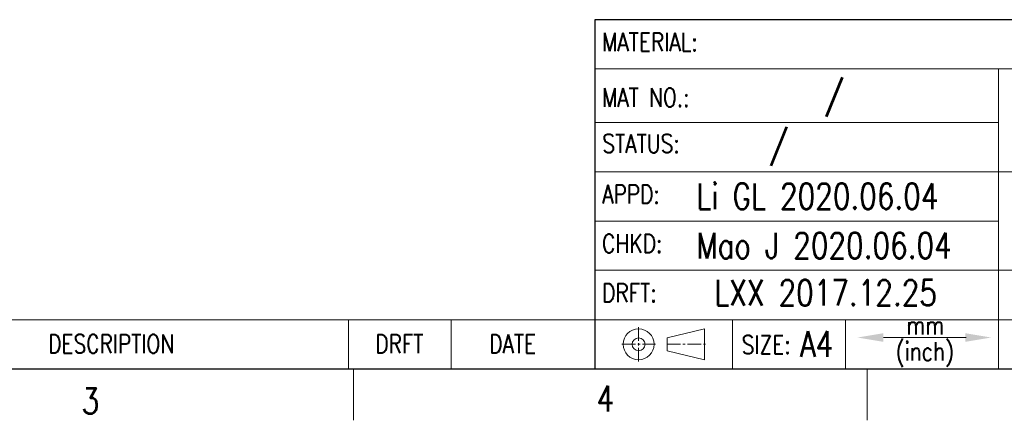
# Model space of a CAD drawing. Header units: inches. Extents: x 3728 to 5725, y -2497 to -825.
# Tile 4 of 256: x 5544 to 5640, y -2497 to -2458. Entities that reach past the tile are written whole.
import ezdxf
from ezdxf.enums import TextEntityAlignment as Align

# ---------------------------------------------------------------- set-up
doc = ezdxf.new("R2010")
doc.units = ezdxf.units.IN
doc.header["$MEASUREMENT"] = 0
doc.linetypes.add('CENTER2', pattern=[28.575, 19.05, -3.175, 3.175, -3.175])
doc.layers.get('0').update_dxf_attribs({"lineweight": 30})
for name, color, linetype, lineweight in [('TEXT', 6, 'Continuous', 13), ('尺寸线', 3, 'Continuous', 13), ('注解', 3, 'Continuous', 13), ('轮廓线', 7, 'Continuous', 30)]:
    doc.layers.add(name, color=color, linetype=linetype, lineweight=lineweight)
doc.styles.add('Romans-高1.8', font='romans.shx', dxfattribs={"width": 0.8, "height": 1.8})
doc.styles.add('romans-高2.5', font='romans.shx', dxfattribs={"width": 0.8, "height": 2.5})
doc.styles.add('romans-高3.5', font='romans.shx', dxfattribs={"width": 0.8, "height": 3.5})
doc.styles.add('宋体-高2.5', font='txt', dxfattribs={"width": 0.8, "height": 2.5})

# ---------------------------------------------------------------- blocks, each defined once
blk = doc.blocks.new('FOR-1754 Rev.1.1-A4客户图')
at = {"layer": 'TEXT'}
for p, q in [((-112.952, 3.025), (-109.343, 3.902)), ((-109.343, 0.893), (-109.343, 3.902)), ((-112.952, 1.77), (-112.952, 3.025)), ((-112.952, 1.77), (-109.343, 0.893)), ((-93.5, 0), (-93.5, -5))]:
    blk.add_line(p, q, dxfattribs=at)
blk.add_lwpolyline([(-83.847, 3.058), (-91.911, 3.058)], dxfattribs=at)
for radius in [1.505, 0.627]:
    blk.add_circle((-115.752, 2.398), radius, dxfattribs=at)
for points in [[(-91.911, 2.637), (-91.911, 3.479), (-94.437, 3.058)], [(-83.945, 3.479), (-83.945, 2.637), (-81.419, 3.058)]]:
    blk.add_solid(points, dxfattribs=at)
at = {"layer": '尺寸线'}
for p, q in [((-80.696, 29.2), (-120, 29.2)), ((0, 29.2), (-80.696, 29.2)), ((-80.696, 29.2), (-80.696, 0)), ((-120, 23.995), (-80.696, 23.995)), ((-207, 4.795), (-120, 4.795)), ((-144, 4.795), (-144, 0)), ((-134, 4.795), (-134, 0)), ((-106.6, 4.795), (-106.6, 0)), ((-95.6, 4.795), (-95.6, 0)), ((-143.5, 0), (-143.5, -5))]:
    blk.add_line(p, q, dxfattribs=at)
for points in [[(-120, 19.2), (0, 19.2)], [(-120, 14.395), (-80.696, 14.395)], [(-120, 9.6), (-74.666, 9.6), (0, 9.6)], [(-120, 4.795), (-74.666, 4.795), (0, 4.795)]]:
    blk.add_lwpolyline(points, dxfattribs=at)
at = {"layer": '轮廓线'}
for p, q in [((0, 33.995), (-120, 33.995)), ((-120, 33.995), (-120, 0)), ((-120, 4.795), (-120, 0)), ((-287, 0), (-74.666, 0))]:
    blk.add_line(p, q, dxfattribs=at)
at = {"layer": '轮廓线', "color": 1, "linetype": 'CENTER2', "lineweight": 13, "ltscale": 0.07}
for p, q in [((-115.752, 4.059), (-115.752, 0.674)), ((-117.38, 2.398), (-114.094, 2.398)), ((-112.997, 2.398), (-109.137, 2.398))]:
    blk.add_line(p, q, dxfattribs=at)
at = {"layer": 'TEXT', "width": 0.8}
for s, height, style, p in [('MATERIAL:', 1.8, 'Romans-高1.8', (-119.308, 30.917)), ('MAT NO.:', 1.8, 'Romans-高1.8', (-119.308, 25.524)), ('STATUS:', 1.8, 'Romans-高1.8', (-119.275, 21.035)), ('APPD:', 1.8, 'Romans-高1.8', (-119.308, 16.108)), ('CHKD:', 1.8, 'Romans-高1.8', (-119.308, 11.313)), ('DRFT:', 1.8, 'Romans-高1.8', (-119.308, 6.508)), ('mm', 1.8, 'Romans-高1.8', (-89.693, 3.342)), ('DESCRIPTION', 1.8, 'Romans-高1.8', (-173.248, 1.547)), ('DRFT', 1.8, 'Romans-高1.8', (-141.397, 1.547)), ('DATE', 1.8, 'Romans-高1.8', (-130.3, 1.547)), ('SIZE:', 1.8, 'Romans-高1.8', (-105.705, 1.456)), ('A4', 2.5, 'romans-高2.5', (-100.052, 1.192)), ('(inch)', 1.8, 'Romans-高1.8', (-90.717, 0.806)), ('3', 2.5, 'romans-高2.5', (-169.986, -4.367)), ('4', 2.5, 'romans-高2.5', (-119.848, -4.148))]:
    blk.add_text(s, height=height, dxfattribs=dict(at, style=style)).set_placement(p)
at = {"layer": '尺寸线', "width": 0.8}
for tag, height, style, p in [('/', 2.5, 'romans-高2.5', (-94.886, 30.436)), ('/', 2.5, 'romans-高2.5', (-96.707, 25.38)), ('/', 2.5, 'romans-高2.5', (-102.11, 20.605)), ('15EDGKNM-3.81-XXP-1Y-1000A(H)', 3.5, 'romans-高3.5', (-40.893, 11.725)), ('CENGMZ_2018.10.18', 2.5, 'romans-高2.5', (-97.539, 6.165)), ('15EDGKNM-3.5-C04', 2.5, 'romans-高2.5', (-47.364, 6.202)), ('T0-1', 2.5, 'romans-高2.5', (-5.688, 6.165)), ('1/1', 2.5, 'romans-高2.5', (-5.772, 1.368)), ('CUSTOMER_DRAWING', 2.5, 'romans-高2.5', (-56.478, 1.209)), ('2:1', 2.5, 'romans-高2.5', (-23.284, 1.196))]:
    blk.add_attdef(tag, text='', height=height, dxfattribs=dict(at, style=style)).set_placement(p, align=Align.CENTER)
at = {"layer": '尺寸线', "style": '宋体-高2.5', "width": 0.8}
blk.add_attdef('/', text='', height=2.5, dxfattribs=at).set_placement((-55.643, 31.973), align=Align.MIDDLE_LEFT)

msp = doc.modelspace()

# ---------------------------------------------------------------- block references
ref = msp.add_blockref('FOR-1754 Rev.1.1-A4客户图', (5720.371, -2491.826))
ref.add_attrib('/', '/', dxfattribs={"layer": '尺寸线', "height": 2.5, "style": 'romans-高2.5', "width": 0.8}).set_placement((5623.664, -2466.446), align=Align.CENTER)
ref.add_attrib('CENGMZ_2018.10.18', 'LXX 2017.12.25', dxfattribs={"layer": '尺寸线', "height": 2.5, "style": 'romans-高2.5', "width": 0.8}).set_placement((5622.832, -2485.661), align=Align.CENTER)
ref.add_attrib('/', '/', dxfattribs={"layer": '尺寸线', "height": 2.5, "style": 'romans-高2.5', "width": 0.8}).set_placement((5618.261, -2471.221), align=Align.CENTER)

# ---------------------------------------------------------------- texts
at = {"layer": '注解', "char_height": 2.5, "width": 178.24342, "attachment_point": 4, "style": 'romans-高2.5'}
for s, insert in [('{\\C3;Li GL 2020.06.04}', (5610.25, -2475.014)), ('{\\C3;Mao J 2020.06.04}', (5610.25, -2479.819))]:
    msp.add_mtext(s, dxfattribs=dict(at, insert=insert))

doc.saveas('drawing.dxf')
